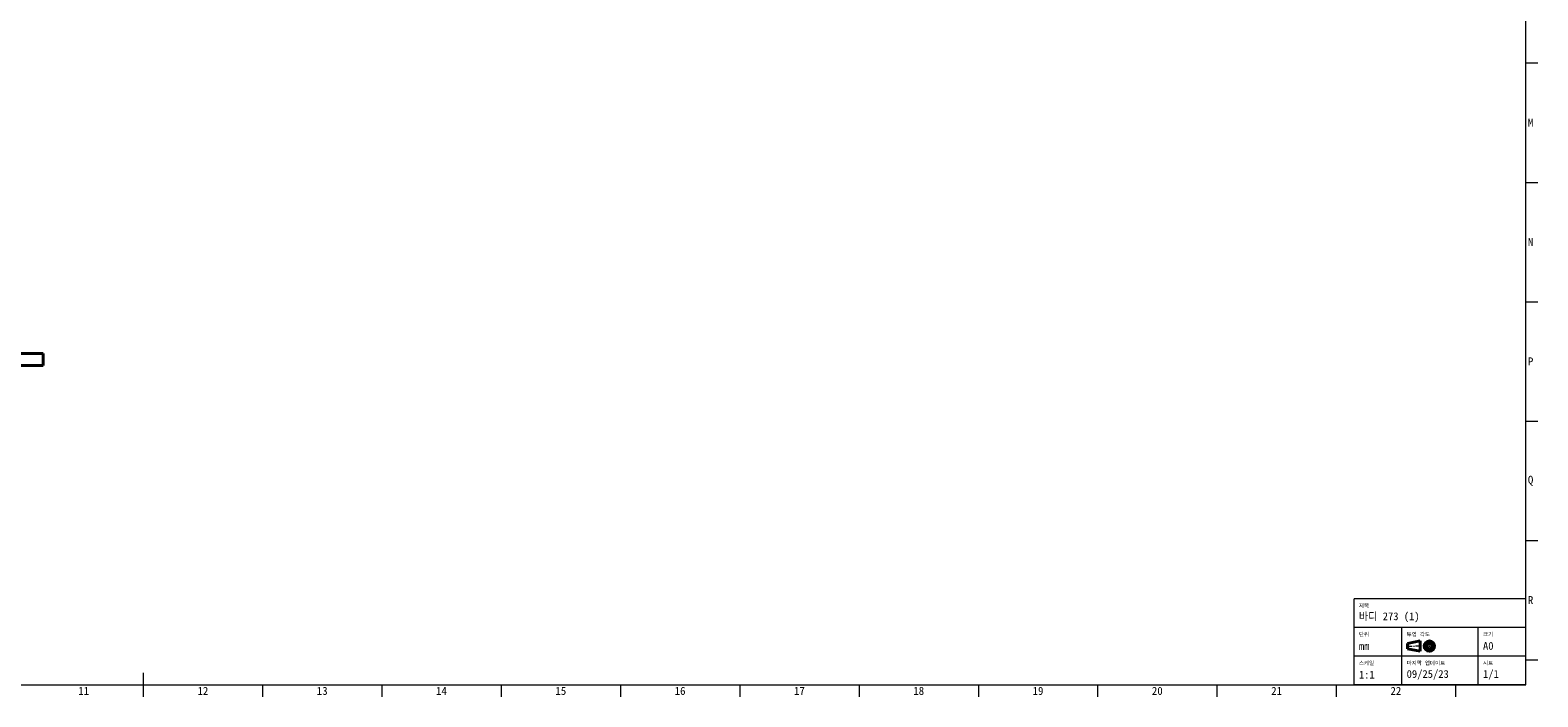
# Model space of a CAD drawing. Header units: millimetres. Extents: x 15 to 1184, y 5 to 836.
# Tile 2 of 3: x 552 to 1184, y 5 to 284. Entities that reach past the tile are written whole.
import ezdxf

# ---------------------------------------------------------------- set-up
doc = ezdxf.new("R2010")
doc.units = ezdxf.units.MM
doc.layers.add('기하구조', color=7, linetype='Continuous')
doc.layers.add('테두리', color=7, linetype='Continuous')
doc.styles.add('Shapr10', font='txt', dxfattribs={"height": 3.3495})
doc.styles.add('Shapr11', font='txt', dxfattribs={"height": 3.3495})
doc.styles.add('Shapr12', font='txt', dxfattribs={"height": 3.3495})
doc.styles.add('Shapr13', font='txt', dxfattribs={"height": 3.3495})
doc.styles.add('Shapr14', font='txt', dxfattribs={"height": 3.3495})
doc.styles.add('Shapr2', font='txt', dxfattribs={"height": 3.3495})
doc.styles.add('Shapr3', font='txt', dxfattribs={"height": 3.3495})
doc.styles.add('Shapr39', font='txt', dxfattribs={"height": 3.3495})
doc.styles.add('Shapr4', font='txt', dxfattribs={"height": 3.3495})
doc.styles.add('Shapr5', font='txt', dxfattribs={"height": 3.3495})
doc.styles.add('Shapr6', font='txt', dxfattribs={"height": 3.3495})
doc.styles.add('Shapr7', font='txt', dxfattribs={"height": 3.3495})
doc.styles.add('Shapr8', font='txt', dxfattribs={"height": 3.3495})
doc.styles.add('Shapr9', font='txt', dxfattribs={"height": 3.3495})

# ---------------------------------------------------------------- blocks, each defined once
blk = doc.blocks.new('*U3')
at = {"layer": '테두리', "linetype": 'Continuous', "lineweight": 15}
for p, q in [((1179, 46), (1107, 46)), ((1107, 10), (1107, 46)), ((1179, 10), (1179, 46)), ((1179, 34), (1107, 34)), ((1127, 10), (1127, 34)), ((1159, 10), (1159, 34)), ((1129, 26.23), (1131.38, 26.23)), ((1131.82, 26.23), (1132.25, 26.23)), ((1135.07, 26.23), (1132.68, 26.23)), ((1137.88, 26.23), (1135.93, 26.23)), ((1138.32, 26.23), (1138.75, 26.23)), ((1138.53, 26.88), (1138.53, 28.83)), ((1138.53, 26.02), (1138.53, 26.45)), ((1138.53, 25.58), (1138.53, 23.63)), ((1139.18, 26.23), (1141.13, 26.23)), ((1179, 22), (1107, 22)), ((1179, 10), (1107, 10))]:
    blk.add_line(p, q, dxfattribs=at)
at = {"layer": '테두리', "linetype": 'Continuous', "lineweight": 40}
for p, q in [((1129.43, 27.32), (1134.63, 28.4)), ((1129.43, 27.32), (1129.43, 25.15)), ((1134.63, 28.4), (1134.63, 24.07)), ((1129.43, 25.15), (1134.63, 24.07))]:
    blk.add_line(p, q, dxfattribs=at)
for radius in [2.17, 1.08]:
    blk.add_circle((1138.53, 26.23), radius, dxfattribs=at)

msp = doc.modelspace()

# ---------------------------------------------------------------- linework, layer by layer
at = {"layer": '기하구조', "linetype": 'Continuous', "lineweight": 40}
for p, q in [((537.5, 148.79), (557.5, 148.79)), ((557.5, 148.79), (557.5, 143.79)), ((537.5, 143.79), (557.5, 143.79))]:
    msp.add_line(p, q, dxfattribs=at)
at = {"layer": '테두리', "linetype": 'Continuous', "lineweight": 15}
for p, q in [((1179, 10), (1179, 831)), ((1179, 270.5), (1184, 270.5)), ((1179, 220.5), (1184, 220.5)), ((1179, 170.5), (1184, 170.5)), ((1179, 120.5), (1184, 120.5)), ((1179, 70.5), (1184, 70.5)), ((1179, 20.5), (1184, 20.5)), ((599.5, 15), (599.5, 5)), ((20, 10), (1179, 10)), ((649.5, 10), (649.5, 5)), ((699.5, 10), (699.5, 5)), ((749.5, 10), (749.5, 5)), ((799.5, 10), (799.5, 5)), ((849.5, 10), (849.5, 5)), ((899.5, 10), (899.5, 5)), ((949.5, 10), (949.5, 5)), ((999.5, 10), (999.5, 5)), ((1049.5, 10), (1049.5, 5)), ((1099.5, 10), (1099.5, 5)), ((1149.5, 10), (1149.5, 5))]:
    msp.add_line(p, q, dxfattribs=at)

# ---------------------------------------------------------------- block references
msp.add_blockref('*U3', (0, 0))

# ---------------------------------------------------------------- texts
at = {"layer": '테두리', "linetype": 'Continuous', "lineweight": 15, "width": 3.3495, "style": 'Shapr39'}
for s, insert, char_height, attachment_point in [('M', (1179.83, 245.5), 3.35, 4), ('N', (1179.83, 195.5), 3.35, 4), ('P', (1179.83, 145.5), 3.35, 4), ('Q', (1179.83, 95.5), 3.35, 4), ('R', (1179.83, 45.5), 3.35, 4), ('11', (574.5, 9.17), 3.349, 2), ('12', (624.5, 9.17), 3.349, 2), ('13', (674.5, 9.17), 3.349, 2), ('14', (724.5, 9.17), 3.349, 2), ('15', (774.5, 9.17), 3.349, 2), ('16', (824.5, 9.17), 3.349, 2), ('17', (874.5, 9.17), 3.349, 2), ('18', (924.5, 9.17), 3.349, 2), ('19', (974.5, 9.17), 3.349, 2), ('20', (1024.5, 9.17), 3.349, 2), ('21', (1074.5, 9.17), 3.349, 2), ('22', (1124.5, 9.17), 3.349, 2)]:
    msp.add_mtext(s, dxfattribs=dict(at, insert=insert, char_height=char_height, attachment_point=attachment_point))
at = {"layer": '테두리', "linetype": 'Continuous', "lineweight": 15, "attachment_point": 1}
for s, insert, char_height, style in [('제목', (1109, 43.98), 1.65, 'Shapr2'), ('바디 273 (1)', (1109, 40.36), 3.25, 'Shapr3'), ('단위', (1109, 31.98), 1.65, 'Shapr4'), ('투영 각도', (1129, 31.98), 1.65, 'Shapr6'), ('크기', (1161, 31.98), 1.65, 'Shapr7'), ('mm', (1109, 27.9), 3.25, 'Shapr5'), ('A0', (1161, 27.97), 3.25, 'Shapr8'), ('스케일', (1109, 19.98), 1.65, 'Shapr9'), ('마지막 업데이트', (1129, 19.98), 1.65, 'Shapr11'), ('시트', (1161, 19.98), 1.65, 'Shapr13'), ('1:1', (1109, 15.9), 3.25, 'Shapr10'), ('09/25/23', (1129, 16.2), 3.25, 'Shapr12'), ('1/1', (1161, 16.2), 3.25, 'Shapr14')]:
    msp.add_mtext(s, dxfattribs=dict(at, insert=insert, char_height=char_height, style=style))

doc.saveas('drawing.dxf')
